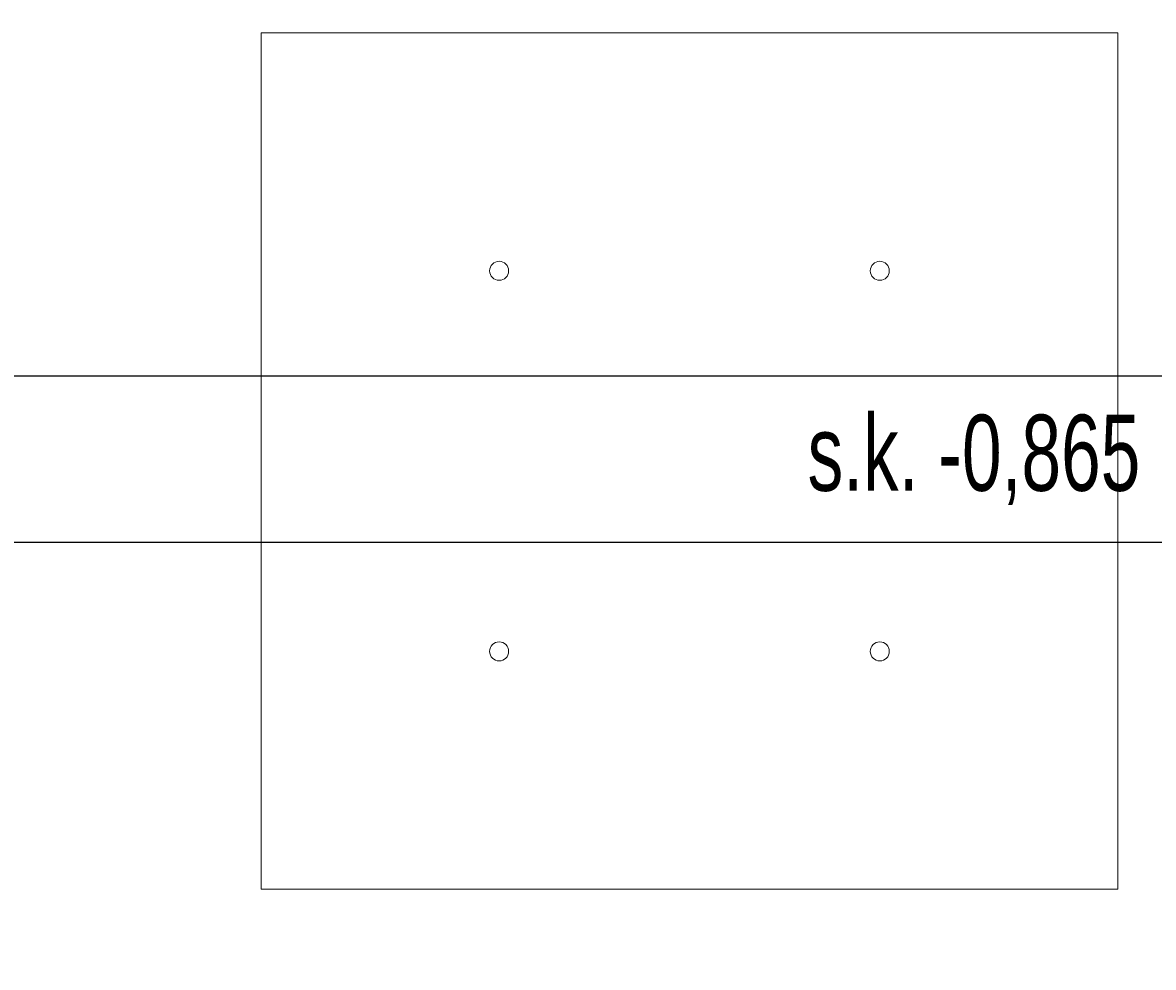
# Model space of a CAD drawing. Header units: centimetres. Extents: x -228435 to 46820, y -89367 to 152985.
# Tile 85 of 256: x -28441 to -26065, y 26436 to 28422. Entities that reach past the tile are written whole.
import ezdxf

# ---------------------------------------------------------------- set-up
doc = ezdxf.new("R2010")
doc.units = ezdxf.units.CM
doc.header["$LTSCALE"] = 50
doc.header["$PDMODE"] = 35
doc.header["$PDSIZE"] = 0.1
doc.linetypes.add('Kondygnacja  -0_5$0$HIDDEN', pattern=[9.525, 6.35, -3.175])
doc.linetypes.add('Kondygnacja  -0_5$0$HIDDEN2', pattern=[4.7625, 3.175, -1.5875])
doc.layers.get('0').update_dxf_attribs({"color": 8})
doc.layers.get('DEFPOINTS').update_dxf_attribs({"color": 8})
doc.layers.add('Kondygnacja  -0_5$0$ARCH_INFO_WYMIARY', color=8, linetype='Continuous', lineweight=9)
doc.layers.add('SU Lampy kwadratowe  -05$0$ARCH_SUFITY_PODWIESZANE', color=8, linetype='Continuous', lineweight=9)
doc.layers.add('Kondygnacja  -0_5$0$ARCH_KONSTR_POWYŻEJ RZUTU', color=8, linetype='Kondygnacja  -0_5$0$HIDDEN')
doc.layers.add('Kondygnacja  -0_5$0$ARCH_KONSTR_POWYŻEJ RZUTU_IST', color=8, linetype='Kondygnacja  -0_5$0$HIDDEN2')
doc.styles.add('Kondygnacja  -0_5$0$BIKTS', font='bikromsw.shx', dxfattribs={"width": 0.8})
doc.styles.add('Kondygnacja  -0_5$0$Romans', font='Romans.shx', dxfattribs={"width": 0.7})
doc.dimstyles.new('Kondygnacja  -0_5$0$Wymiary 1-100', dxfattribs={"dimtxt": 12, "dimasz": 10, "dimexe": 5, "dimexo": 0, "dimgap": 4, "dimtad": 1, "dimrnd": 0.5, "dimzin": 12, "dimdsep": 46, "dimtxsty": 'Kondygnacja  -0_5$0$Romans', "dimblk": 'Kondygnacja  -0_5$0$_Oblique', "dimcen": 10, "dimdle": 10, "dimclrt": 55, "dimazin": 0, "dimtfac": 1, "dimtmove": 1, "dimatfit": 3, "dimfxl": 8, "dimfxlon": 1, "dimtolj": 1, "dimtzin": 0, "dimarcsym": 0})

# ---------------------------------------------------------------- blocks, each defined once
blk = doc.blocks.new('SU Lampy kwadratowe  -05')
at = {"layer": 'SU Lampy kwadratowe  -05$0$ARCH_SUFITY_PODWIESZANE'}
blk.add_lwpolyline([(9320, 7340), (9500, 7340), (9500, 7160), (9320, 7160)], close=True, dxfattribs=at)
for centre in [(9370, 7290), (9450, 7290), (9370, 7210), (9450, 7210)]:
    blk.add_circle(centre, 2, dxfattribs=at)
blk = doc.blocks.new('Kondygnacja  -0_5$0$konstrukcja istniejąca -0.5')
at = {"layer": 'Kondygnacja  -0_5$0$ARCH_KONSTR_POWYŻEJ RZUTU_IST', "ltscale": 10}
for points in [[(8738, 7267.89), (9782, 7267.89)], [(9782, 7232.89), (8738, 7232.89)]]:
    blk.add_lwpolyline(points, dxfattribs=at)
at = {"layer": 'Kondygnacja  -0_5$0$ARCH_KONSTR_POWYŻEJ RZUTU_IST', "style": 'Kondygnacja  -0_5$0$BIKTS', "width": 0.7}
blk.add_text('s.k. -0,865', height=16, dxfattribs=at).set_placement((9434.83, 7243.75))
blk = doc.blocks.new('Kondygnacja  -0_5$0$_Oblique')
at = {"color": 0, "linetype": 'ByBlock', "lineweight": -2}
blk.add_line((-0.5, -0.5), (0.5, 0.5), dxfattribs=at)
blk = doc.blocks.new('*D212')
at = {"layer": 'DEFPOINTS', "color": 0}
for p in [(-30586.3, 81900), (-30681.1, 12489.5), (9064, 12489.5)]:
    blk.add_point(p, dxfattribs=at)
at = {"layer": 'Kondygnacja  -0_5$0$ARCH_INFO_WYMIARY', "color": 0, "lineweight": -2}
for p, q in [((-30673.1, 81900), (-30686.1, 81900)), ((-30681.1, 81910), (-30681.1, 12479.5)), ((-30673.1, 12489.5), (-30686.1, 12489.5))]:
    blk.add_line(p, q, dxfattribs=at)
at = {"layer": 'Kondygnacja  -0_5$0$ARCH_INFO_WYMIARY', "color": 0, "lineweight": -2, "xscale": 10, "yscale": 10, "zscale": 10}
for p, rotation in [((-30681.1, 81900), 90), ((-30681.1, 12489.5), 270)]:
    blk.add_blockref('Kondygnacja  -0_5$0$_Oblique', p, dxfattribs=dict(at, rotation=rotation))
at = {"layer": 'Kondygnacja  -0_5$0$ARCH_INFO_WYMIARY', "color": 55, "insert": (-30691.1, 47194.8), "char_height": 12, "attachment_point": 5, "rotation": 90, "style": 'Kondygnacja  -0_5$0$Romans'}
blk.add_mtext('\\A1;69410.5', dxfattribs=at)
blk = doc.blocks.new('*D218')
at = {"layer": 'DEFPOINTS', "color": 0}
for p in [(-29180, 78695), (-24020, 12369.5), (-24020, 12070.3)]:
    blk.add_point(p, dxfattribs=at)
at = {"layer": 'Kondygnacja  -0_5$0$ARCH_INFO_WYMIARY', "color": 0, "lineweight": -2}
for p, q in [((-29180, 12078.3), (-29180, 12065.3)), ((-24020, 12078.3), (-24020, 12065.3)), ((-29190, 12070.3), (-24010, 12070.3))]:
    blk.add_line(p, q, dxfattribs=at)
at = {"layer": 'Kondygnacja  -0_5$0$ARCH_INFO_WYMIARY', "color": 0, "lineweight": -2, "xscale": 10, "yscale": 10, "zscale": 10, "rotation": 180}
blk.add_blockref('Kondygnacja  -0_5$0$_Oblique', (-29180, 12070.3), dxfattribs=at)
at = {"layer": 'Kondygnacja  -0_5$0$ARCH_INFO_WYMIARY', "color": 0, "lineweight": -2, "xscale": 10, "yscale": 10, "zscale": 10}
blk.add_blockref('Kondygnacja  -0_5$0$_Oblique', (-24020, 12070.3), dxfattribs=at)
at = {"layer": 'Kondygnacja  -0_5$0$ARCH_INFO_WYMIARY', "color": 55, "insert": (-26600, 12080.3), "char_height": 12, "attachment_point": 5, "style": 'Kondygnacja  -0_5$0$Romans'}
blk.add_mtext('\\A1;5160', dxfattribs=at)

msp = doc.modelspace()

# ---------------------------------------------------------------- block references
at = {"layer": 'Kondygnacja  -0_5$0$ARCH_KONSTR_POWYŻEJ RZUTU', "xscale": 10, "yscale": 10, "zscale": 10}
msp.add_blockref('Kondygnacja  -0_5$0$konstrukcja istniejąca -0.5', (-121140, -45000), dxfattribs=at)
at = {"layer": 'SU Lampy kwadratowe  -05$0$ARCH_SUFITY_PODWIESZANE', "xscale": 10, "yscale": 10, "zscale": 10}
msp.add_blockref('SU Lampy kwadratowe  -05', (-121140, -45000), dxfattribs=at)

# ---------------------------------------------------------------- dimensions: what is measured, and where the dimension line sits
at = {"layer": 'Kondygnacja  -0_5$0$ARCH_INFO_WYMIARY'}
dim = msp.add_linear_dim(base=(-30681.114, 12489.5), p1=(-30586.301, 81900), p2=(9064, 12489.5), angle=90, dimstyle='Kondygnacja  -0_5$0$Wymiary 1-100', dxfattribs=at)
dim.commit()
dim.dimension.update_dxf_attribs({"geometry": '*D212', "text_midpoint": (-30691.114, 47194.75)})
dim = msp.add_linear_dim(base=(-24020, 12070.305), p1=(-29180, 78695), p2=(-24020, 12369.5), dimstyle='Kondygnacja  -0_5$0$Wymiary 1-100', dxfattribs=at)
dim.commit()
dim.dimension.update_dxf_attribs({"geometry": '*D218', "text_midpoint": (-26600, 12080.305)})

doc.saveas('drawing.dxf')
